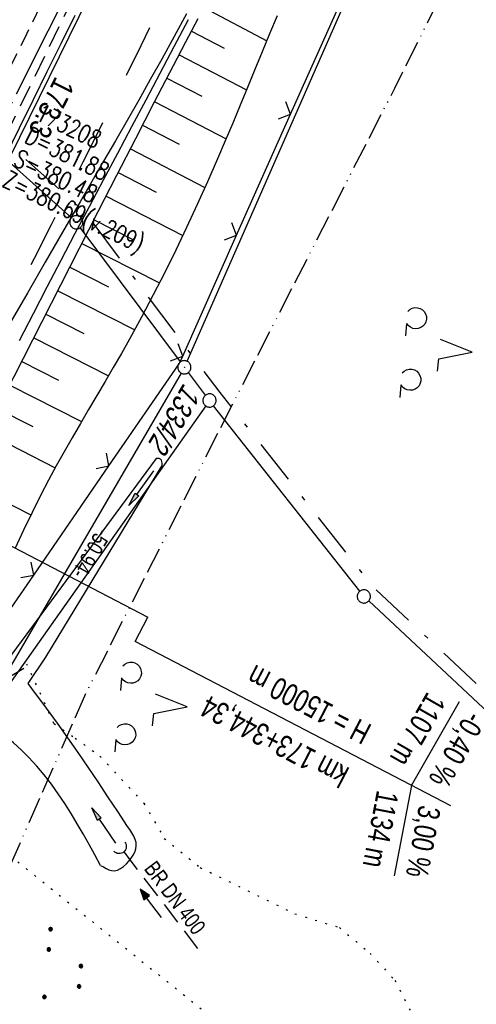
# Model space of a CAD drawing. Extents: x 508608 to 509338, y 452280 to 453218.
# Tile 28 of 31: x 509129 to 509180, y 452873 to 452984. Entities that reach past the tile are written whole.
import ezdxf
from ezdxf.enums import TextEntityAlignment as Align

# ---------------------------------------------------------------- set-up
doc = ezdxf.new("R2010")
doc.units = 0
doc.header["$LTSCALE"] = 10
doc.header["$MEASUREMENT"] = 0
for name, pattern in [('ACAD_ISO13W100', [36, 12, -3, 12, -3, 0, -3, 0, -3]), ('ACHSE', [5.5, 4, -0.5, 0.5, -0.5]), ('AUSGEZOGEN', [0]), ('LT00', [0]), ('LT02', [0.4, 0.2, -0.2]), ('LT08', [0.42, 0.2, -0.1, 0.02, -0.1]), ('LT11', [0.3, 0.2, -0.1]), ('PUNKTX2_STR', [0.6, 0.1, -0.5]), ('STRICHLINIE2', [0.375, 0.25, -0.125])]:
    doc.linetypes.add(name, pattern=pattern)
doc.layers.get('0').update_dxf_attribs({"linetype": 'LT00'})
for name, color, linetype in [('--EK_FBR', 250, 'LT00'), ('--EK_Halt-Pfeil', 4, 'LT00'), ('--EK_Haltung', 7, 'STRICHLINIE2'), ('--EK_Haltung-Text', 140, 'LT00'), ('--EK_Schacht-Text', 5, 'LT00'), ('--EL_DFK_AB_L', 21, 'LT00'), ('--EL_DFK_AB_P', 7, 'LT00'), ('--EL_Halt-Pfeil', 4, 'LT00'), ('--EL_Haltung', 182, 'STRICHLINIE2'), ('--EL_Haltung-Text', 182, 'LT00'), ('-AX-093', 35, 'ACHSE'), ('-GRA-40O', 11, 'Continuous'), ('-ST-93-1', 250, 'LT00'), ('ABSTAND', 8, 'LT00'), ('DFK_AB_FLNR', 7, 'Continuous'), ('DFK_AB_L', 21, 'LT00'), ('DFK_AB_P', 7, 'LT00'), ('DFK_FLUR_NR', 250, 'LT00'), ('DFK_GZPKT', 250, 'LT00'), ('DFK_KATASTER', 250, 'LT00'), ('DFK_NUTZUNG', 250, 'LT00'), ('DFK_NUTZUNGSGRENZE', 70, 'PUNKTX2_STR'), ('GASLTG', 250, 'ACAD_ISO13W100'), ('GEMEINDEGRENZE', 3, 'LT08'), ('MITTELSTREIFEN-Ü_LINIE', 250, 'LT11'), ('PFEIL', 140, 'AUSGEZOGEN'), ('V119_AFBR_BAB', 250, 'LT00'), ('V119_BOESCH', 250, 'LT00'), ('V119_BOSCHUNG', 250, 'LT00'), ('V119_GRABEN', 250, 'LT00'), ('V119_LD_MARK', 250, 'LT00'), ('V119_LG_MARK', 250, 'LT02'), ('V119_RINNE', 182, 'LT00'), ('V119_UK_DURCH', 182, 'LT00'), ('V119_ZAUN', 40, 'LT00')]:
    doc.layers.add(name, color=color, linetype=linetype)
doc.styles.add('Beschrift', font='ARIAL.TTF')
doc.styles.add('Haltungsbeschriftung', font='ARIAL.TTF', dxfattribs={"width": 0.75})
doc.styles.add('schachtbeschriftung', font='romans.shx', dxfattribs={"width": 0.75, "height": 2})
doc.styles.get("Standard").update_dxf_attribs({"font": 'ARIAL.TTF'})

# ---------------------------------------------------------------- blocks, each defined once
blk = doc.blocks.new('SYMB7010')
at = {"color": 0, "linetype": 'ByBlock'}
for points in [[(-0.031408, 0.499213), (-0.093728, 0.49134), (-0.15457, 0.475719), (-0.212975, 0.452595), (-0.268021, 0.422333), (-0.31884, 0.385411), (-0.36463, 0.342411), (-0.40467, 0.29401), (-0.438329, 0.240973), (-0.465074, 0.184136), (-0.484486, 0.124395), (-0.496256, 0.062692), (-0.5002, 0)], [(-0.5002, 0), (-0.496256, -0.062692), (-0.484486, -0.124395), (-0.465075, -0.184136), (-0.438329, -0.240973), (-0.404671, -0.29401), (-0.36463, -0.342411), (-0.31884, -0.385411), (-0.268021, -0.422333), (-0.212975, -0.452595), (-0.154571, -0.475719), (-0.093728, -0.49134), (-0.031408, -0.499213), (0.031408, -0.499213)], [(0.5002, 0), (0.496256, 0.062692), (0.484485, 0.124395), (0.465074, 0.184136), (0.438329, 0.240973), (0.40467, 0.29401), (0.36463, 0.342411), (0.31884, 0.385411), (0.268021, 0.422333), (0.212975, 0.452595), (0.15457, 0.475719), (0.093728, 0.49134), (0.031408, 0.499213), (-0.031408, 0.499213)], [(0.031408, -0.499213), (0.093728, -0.491341), (0.15457, -0.475719), (0.212975, -0.452595), (0.268021, -0.422333), (0.31884, -0.385411), (0.36463, -0.342411), (0.404671, -0.294011), (0.438329, -0.240974), (0.465075, -0.184136), (0.484486, -0.124395), (0.496256, -0.062692), (0.500201, 0)]]:
    blk.add_lwpolyline(points, dxfattribs=at)
blk = doc.blocks.new('SYMB0003')
at = {"color": 0, "linetype": 'ByBlock'}
for p, q in [((-0.015712, 0), (0.010166, 0.012015)), ((0, -0.021257), (-0.015712, 0)), ((0.010166, 0.012015), (0, -0.021257))]:
    blk.add_line(p, q, dxfattribs=at)
for points in [[(-0.031395, 0.499013), (-0.093691, 0.491144), (-0.154509, 0.475528), (-0.21289, 0.452414), (-0.267913, 0.422164), (-0.318712, 0.385257), (-0.364484, 0.342274), (-0.404509, 0.293893), (-0.438154, 0.240877), (-0.464888, 0.184062), (-0.484292, 0.124345), (-0.496058, 0.062667), (-0.5, 0)], [(-0.5, 0), (-0.496058, -0.062667), (-0.484292, -0.124345), (-0.464888, -0.184062), (-0.438154, -0.240877), (-0.404509, -0.293893), (-0.364485, -0.342274), (-0.318712, -0.385257), (-0.267914, -0.422164), (-0.21289, -0.452414), (-0.154509, -0.475529), (-0.093691, -0.491144), (-0.031395, -0.499014), (0.031395, -0.499014)], [(0.5, 0), (0.496057, 0.062667), (0.484292, 0.124345), (0.464888, 0.184062), (0.438153, 0.240877), (0.404509, 0.293893), (0.364484, 0.342274), (0.318712, 0.385257), (0.267913, 0.422164), (0.21289, 0.452414), (0.154509, 0.475528), (0.093691, 0.491144), (0.031395, 0.499013), (-0.031395, 0.499013)], [(0.031395, -0.499014), (0.093691, -0.491144), (0.154509, -0.475529), (0.21289, -0.452414), (0.267914, -0.422164), (0.318712, -0.385257), (0.364485, -0.342274), (0.404509, -0.293893), (0.438154, -0.240877), (0.464889, -0.184062), (0.484292, -0.124345), (0.496058, -0.062667), (0.5, 0)]]:
    blk.add_lwpolyline(points, dxfattribs=at)
blk = doc.blocks.new('SYMB7201')
at = {"color": 0, "linetype": 'ByBlock'}
for p, q in [((0, 0.385), (-0.11, 0.015)), ((-0.255, -0.385), (-0.115, -0.385)), ((0.445, -0.385), (0.585, -0.385))]:
    blk.add_line(p, q, dxfattribs=at)
for points in [[(0.25, 0.015), (0.11, 0.015), (0, 0.385)], [(-0.393816, -0.383308), (-0.416239, -0.362945), (-0.432849, -0.337617), (-0.442589, -0.308936), (-0.444836, -0.27873), (-0.439449, -0.248923), (-0.426769, -0.221415), (-0.407606, -0.197958), (-0.38318, -0.180047), (-0.355047, -0.168823), (-0.325, -0.165), (-0.294953, -0.168823), (-0.26682, -0.180047), (-0.242394, -0.197959), (-0.223231, -0.221415), (-0.210551, -0.248923), (-0.205164, -0.27873), (-0.207411, -0.308936), (-0.21715, -0.337617), (-0.233761, -0.362945), (-0.256184, -0.383308)], [(0.306185, -0.383308), (0.283761, -0.362945), (0.267151, -0.337617), (0.257411, -0.308936), (0.255164, -0.27873), (0.260552, -0.248923), (0.273231, -0.221415), (0.292394, -0.197958), (0.31682, -0.180047), (0.344953, -0.168823), (0.375, -0.165), (0.405047, -0.168823), (0.43318, -0.180047), (0.457606, -0.197959), (0.476769, -0.221415), (0.489449, -0.248923), (0.494836, -0.27873), (0.492589, -0.308936), (0.48285, -0.337617), (0.466239, -0.362945), (0.443816, -0.383308)]]:
    blk.add_lwpolyline(points, dxfattribs=at)
blk = doc.blocks.new('SYMB7111')
at = {"color": 0, "linetype": 'ByBlock'}
for p, q in [((-0.13, 0.202919), (-0.13, 0.177081)), ((-0.125, 0.172895), (-0.125, 0.207105)), ((-0.12, 0.209164), (-0.12, 0.170836)), ((-0.115, 0.170204), (-0.115, 0.209796)), ((-0.11, 0.209164), (-0.11, 0.170836)), ((-0.105, 0.172895), (-0.105, 0.207105)), ((-0.1, 0.202919), (-0.1, 0.177081)), ((-0.095, 0.189874), (-0.095, 0.190146)), ((0.1, 0.202919), (0.1, 0.177081)), ((0.105, 0.172895), (0.105, 0.207105)), ((0.11, 0.209164), (0.11, 0.170836)), ((0.115, 0.170204), (0.115, 0.209796)), ((0.12, 0.209164), (0.12, 0.170836)), ((0.125, 0.172895), (0.125, 0.207105)), ((0.13, 0.202919), (0.13, 0.177081)), ((0.135, 0.189874), (0.135, 0.190146)), ((-0.515, -0.177081), (-0.515, -0.202919)), ((-0.51, -0.207105), (-0.51, -0.172895)), ((-0.505, -0.170836), (-0.505, -0.209164)), ((-0.5, -0.209796), (-0.5, -0.170204)), ((-0.495, -0.170836), (-0.495, -0.209164)), ((-0.49, -0.207105), (-0.49, -0.172895)), ((-0.485, -0.177081), (-0.485, -0.202919)), ((-0.48, -0.190126), (-0.48, -0.189854)), ((-0.285, -0.177081), (-0.285, -0.202919)), ((-0.28, -0.207105), (-0.28, -0.172895)), ((-0.275, -0.170836), (-0.275, -0.209164)), ((-0.27, -0.209796), (-0.27, -0.170204)), ((-0.265, -0.170836), (-0.265, -0.209164)), ((-0.26, -0.207105), (-0.26, -0.172895)), ((-0.255, -0.177081), (-0.255, -0.202919)), ((-0.25, -0.190126), (-0.25, -0.189854)), ((0.255, -0.177081), (0.255, -0.202919)), ((0.26, -0.207105), (0.26, -0.172895)), ((0.265, -0.170836), (0.265, -0.209164)), ((0.27, -0.209796), (0.27, -0.170204)), ((0.275, -0.170836), (0.275, -0.209164)), ((0.28, -0.207105), (0.28, -0.172895)), ((0.285, -0.177081), (0.285, -0.202919)), ((0.29, -0.190126), (0.29, -0.189854)), ((0.485, -0.177081), (0.485, -0.202919)), ((0.49, -0.207105), (0.49, -0.172895)), ((0.495, -0.170836), (0.495, -0.209164)), ((0.5, -0.209796), (0.5, -0.170204)), ((0.505, -0.170836), (0.505, -0.209164)), ((0.51, -0.207105), (0.51, -0.172895)), ((0.515, -0.177081), (0.515, -0.202919)), ((0.52, -0.190126), (0.52, -0.189854))]:
    blk.add_line(p, q, dxfattribs=at)
for points in [[(-0.095, 0.19), (-0.096981, 0.198678), (-0.10253, 0.205637), (-0.11055, 0.209499), (-0.11945, 0.209499), (-0.12747, 0.205637), (-0.133019, 0.198678), (-0.135, 0.19), (-0.133019, 0.181322), (-0.12747, 0.174363), (-0.11945, 0.170501), (-0.11055, 0.170501), (-0.10253, 0.174363), (-0.096981, 0.181322), (-0.095, 0.19)], [(0.135, 0.19), (0.133019, 0.198678), (0.12747, 0.205637), (0.11945, 0.209499), (0.11055, 0.209499), (0.10253, 0.205637), (0.096981, 0.198678), (0.095, 0.19), (0.096981, 0.181322), (0.10253, 0.174363), (0.11055, 0.170501), (0.11945, 0.170501), (0.12747, 0.174363), (0.133019, 0.181322), (0.135, 0.19)], [(-0.48, -0.19), (-0.481981, -0.181322), (-0.48753, -0.174363), (-0.49555, -0.170501), (-0.50445, -0.170501), (-0.51247, -0.174363), (-0.518019, -0.181322), (-0.52, -0.19), (-0.518019, -0.198678), (-0.51247, -0.205637), (-0.50445, -0.209499), (-0.49555, -0.209499), (-0.48753, -0.205637), (-0.481981, -0.198678), (-0.48, -0.19)], [(-0.25, -0.19), (-0.251981, -0.181322), (-0.25753, -0.174363), (-0.26555, -0.170501), (-0.27445, -0.170501), (-0.28247, -0.174363), (-0.288019, -0.181322), (-0.29, -0.19), (-0.288019, -0.198678), (-0.28247, -0.205637), (-0.27445, -0.209499), (-0.26555, -0.209499), (-0.25753, -0.205637), (-0.251981, -0.198678), (-0.25, -0.19)], [(0.29, -0.19), (0.288019, -0.181322), (0.28247, -0.174363), (0.27445, -0.170501), (0.26555, -0.170501), (0.25753, -0.174363), (0.251981, -0.181322), (0.25, -0.19), (0.251981, -0.198678), (0.25753, -0.205637), (0.26555, -0.209499), (0.27445, -0.209499), (0.28247, -0.205637), (0.288019, -0.198678), (0.29, -0.19)], [(0.52, -0.19), (0.518019, -0.181322), (0.51247, -0.174363), (0.50445, -0.170501), (0.49555, -0.170501), (0.48753, -0.174363), (0.481981, -0.181322), (0.48, -0.19), (0.481981, -0.198678), (0.48753, -0.205637), (0.49555, -0.209499), (0.50445, -0.209499), (0.51247, -0.205637), (0.518019, -0.198678), (0.52, -0.19)]]:
    blk.add_lwpolyline(points, dxfattribs=at)
blk = doc.blocks.new('SYMB0024')
at = {"color": 0, "linetype": 'ByBlock'}
for p, q in [((-0.5, 0.5), (0, 0)), ((0, 0), (0.5, 0.5))]:
    blk.add_line(p, q, dxfattribs=at)
blk = doc.blocks.new('Pfreil3')
at = {"layer": 'PFEIL'}
blk.add_hatch(color=256, dxfattribs=at).paths.add_polyline_path([(-1.55, 0.27), (-1.55, -0.27), (0, 0)])
for p, q in [((-1.55, 0), (-4.83, 0)), ((-1.55, -0.27), (-1.55, 0.27)), ((-1.55, 0.27), (0, 0)), ((0, 0), (-1.55, -0.27))]:
    blk.add_line(p, q, dxfattribs=at)
blk = doc.blocks.new('SYMB1107')
at = {"color": 0, "linetype": 'ByBlock'}
for points in [[(-0.2, 0), (-0.196157, 0.039018), (-0.184776, 0.076537), (-0.166294, 0.111114), (-0.141421, 0.141421), (-0.111114, 0.166294), (-0.076537, 0.184776), (-0.039018, 0.196157), (0, 0.2)], [(0, 0.2), (0.039018, 0.196157), (0.076537, 0.184776), (0.111114, 0.166294), (0.141421, 0.141421), (0.166294, 0.111114), (0.184776, 0.076537), (0.196157, 0.039018), (0.2, 0)]]:
    blk.add_lwpolyline(points, dxfattribs=at)
blk = doc.blocks.new('SYMB0070')
at = {"color": 0, "linetype": 'ByBlock'}
for p, q in [((-0.5, 0), (0.2, 0)), ((0.5, 0), (0.2, 0.1)), ((0.2, 0.1), (0.2, 0)), ((0.468, 0), (0.21, 0.086)), ((0.21, 0.086), (0.21, -0.086)), ((0.21, -0.086), (0.468, 0)), ((0.22, -0.072), (0.437, 0)), ((0.23, -0.058), (0.405, 0)), ((0.24, -0.045), (0.374, 0)), ((0.342, 0), (0.25, 0.031)), ((0.25, 0.031), (0.25, -0.031)), ((0.25, -0.031), (0.342, 0)), ((0.26, -0.017), (0.31, 0)), ((0.27, -0.003), (0.279, 0))]:
    blk.add_line(p, q, dxfattribs=at)
for points in [[(0.2, 0), (0.2, -0.1), (0.5, 0)], [(0.437, 0), (0.22, 0.072), (0.22, -0.072)], [(0.405, 0), (0.23, 0.058), (0.23, -0.058)], [(0.374, 0), (0.24, 0.045), (0.24, -0.045)], [(0.31, 0), (0.26, 0.017), (0.26, -0.017)], [(0.279, 0), (0.27, 0.003), (0.27, -0.003)]]:
    blk.add_lwpolyline(points, dxfattribs=at)

msp = doc.modelspace()

# ---------------------------------------------------------------- linework, layer by layer
at = {"layer": '--EK_FBR'}
msp.add_lwpolyline([(509128.54, 452947.98), (509130.1, 452951.03), (509131.67, 452954.07), (509133.25, 452957.1), (509134.84, 452960.13), (509136.44, 452963.16), (509138.04, 452966.18), (509139.64, 452969.21), (509141.25, 452972.23), (509142.85, 452975.25), (509144.45, 452978.27), (509146.05, 452981.3), (509147.64, 452984.33)], dxfattribs=at)
at = {"layer": '--EK_Haltung'}
msp.add_line((509125.34, 452967.82), (509142.44, 453002.82), dxfattribs=at)
at = {"layer": '--EK_Haltung', "color": 81}
msp.add_line((509140.34, 452890.07), (509149.3, 452878.32), dxfattribs=at)
at = {"layer": '--EL_DFK_AB_L'}
for p, q in [((509147.49, 452945.65), (509200.73, 453066.72)), ((509134.4, 452961.88), (509103.05, 452989.97)), ((509146.74, 452945.56), (509135.41, 452960.78)), ((509146.81, 452944.31), (509121.97, 452901.57))]:
    msp.add_line(p, q, dxfattribs=at)
at = {"layer": '--EL_Haltung'}
for p, q in [((509125.34, 452967.82), (509142.44, 453002.82)), ((509140.34, 452890.07), (509149.3, 452878.32))]:
    msp.add_line(p, q, dxfattribs=at)
at = {"layer": '-AX-093', "ltscale": 0.2}
msp.add_lwpolyline([(509172.12, 453066.87), (509165.55, 453052.82), (509158.91, 453038.8), (509152.21, 453024.81), (509145.45, 453010.85), (509138.63, 452996.92), (509131.74, 452983.02), (509124.78, 452969.15), (509117.76, 452955.32), (509111.16, 452942.5), (509104, 452928.73), (509096.77, 452915.01), (509089.47, 452901.32), (509082.1, 452887.67), (509074.66, 452874.06), (509067.14, 452860.49), (509059.56, 452846.96), (509051.91, 452833.46), (509044.19, 452820.01), (509036.4, 452806.6), (509028.54, 452793.22), (509020.61, 452779.89), (509012.61, 452766.6), (509004.55, 452753.35)], dxfattribs=at)
at = {"layer": '-GRA-40O'}
for p, q in [((509112.26, 452932.69), (509143.04, 452916.67)), ((509141.61, 452913.91), (509143.04, 452916.67)), ((509177.35, 452895.3), (509141.61, 452913.91)), ((509172.92, 452897.61), (509178.35, 452907.1)), ((509172.92, 452897.61), (509170.96, 452887.36))]:
    msp.add_line(p, q, dxfattribs=at)
at = {"layer": 'DFK_AB_L'}
for p, q in [((509147.49, 452945.65), (509200.73, 453066.72)), ((509134.4, 452961.88), (509103.05, 452989.97)), ((509146.74, 452945.56), (509135.41, 452960.78)), ((509146.81, 452944.31), (509121.97, 452901.57))]:
    msp.add_line(p, q, dxfattribs=at)
at = {"layer": 'DFK_KATASTER'}
for p, q in [((509149.59, 452941.8), (509147.64, 452944.36)), ((509149.61, 452940.59), (509122.02, 452901.53)), ((509167.05, 452919.6), (509150.5, 452940.61)), ((509213.97, 452875.51), (509168.06, 452918.5))]:
    msp.add_line(p, q, dxfattribs=at)
at = {"layer": 'DFK_NUTZUNGSGRENZE', "ltscale": 0.2}
for p, q in [((509132.42, 452904.62), (509129.2, 452911.7)), ((509132.42, 452904.62), (509134.83, 452902.97)), ((509134.83, 452902.97), (509137.63, 452900.91)), ((509137.63, 452900.91), (509142.6, 452895.58)), ((509118.98, 452896.44), (509195.15, 452835.38)), ((509142.6, 452895.58), (509144.92, 452891.61)), ((509144.92, 452891.61), (509148.99, 452888.3)), ((509148.99, 452888.3), (509159.71, 452883.07)), ((509159.71, 452883.07), (509164.76, 452881.51)), ((509164.76, 452881.51), (509168.22, 452878.59)), ((509168.22, 452878.59), (509171.03, 452875.53)), ((509171.03, 452875.53), (509174.45, 452868.74))]:
    msp.add_line(p, q, dxfattribs=at)
at = {"layer": 'GASLTG', "ltscale": 0.025, "flags": 128}
msp.add_lwpolyline([(509226.79, 453135.43), (509237.82, 453121.89), (509240.24, 453119.27), (509241.22, 453115.74), (509239.95, 453112.7), (509210.11, 453054.13), (509188.06, 453010.87), (509170.98, 452976.53), (509152.69, 452940.89), (509135.88, 452907.72), (509116.92, 452864.45), (509106.4, 452843.36), (509102.71, 452835.21), (509092.6, 452810.94), (509087.26, 452801.17), (509068.23, 452761.71), (509055.97, 452732.48), (509035.03, 452684.33), (509019.67, 452648.58), (509006.01, 452617.99), (508993.89, 452590.51), (508979.72, 452560.34), (508968.55, 452534.82), (508961.63, 452518.91), (508951.17, 452494.56), (508923.79, 452434.72), (508907.28, 452394.98), (508899.54, 452376.18), (508889.01, 452350.91), (508877.03, 452320.58)], dxfattribs=at)
at = {"layer": 'GEMEINDEGRENZE', "ltscale": 2.5, "flags": 128}
msp.add_lwpolyline([(509218.57, 452873.28), (509215.54, 452876.09), (509168.62, 452920.03), (509151.23, 452942.12), (509148.39, 452945.86), (509136.07, 452962.4), (509103.49, 452991.59), (509098.79, 452995.77), (509067.2, 453034.72), (509026.27, 453075.03), (509012.82, 453086.29)], dxfattribs=at)
at = {"layer": 'MITTELSTREIFEN-Ü_LINIE', "flags": 128}
msp.add_lwpolyline([(509182.44, 453094.2), (509180.99, 453091.02), (509179.54, 453087.83), (509178.08, 453084.65), (509176.63, 453081.46), (509175.17, 453078.28), (509173.71, 453075.1), (509172.24, 453071.92), (509170.71, 453068.63), (509169.16, 453065.35), (509167.62, 453062.06), (509166.07, 453058.78), (509164.51, 453055.51), (509162.95, 453052.23), (509161.4, 453048.95), (509159.64, 453045.24), (509157.87, 453041.54), (509156.11, 453037.83), (509154.34, 453034.13), (509152.57, 453030.43), (509150.8, 453026.73), (509149.03, 453023.07), (509147.25, 453019.41), (509145.47, 453015.75), (509143.69, 453012.1), (509141.91, 453008.44), (509140.13, 453004.79), (509138.36, 453001.16), (509136.6, 452997.54), (509134.83, 452993.92), (509133.06, 452990.3), (509131.28, 452986.69), (509129.31, 452982.69), (509127.33, 452978.69), (509125.33, 452974.7), (509123.34, 452970.71)], dxfattribs=at)
at = {"layer": 'V119_AFBR_BAB'}
msp.add_lwpolyline([(509128.54, 452947.98), (509130.1, 452951.03), (509131.67, 452954.07), (509133.25, 452957.1), (509134.84, 452960.13), (509136.44, 452963.16), (509138.04, 452966.18), (509139.64, 452969.21), (509141.25, 452972.23), (509142.85, 452975.25), (509144.45, 452978.27), (509146.05, 452981.3), (509147.64, 452984.33)], dxfattribs=at)
at = {"layer": 'V119_BOESCH'}
for points in [[(509126.87, 452941.85), (509128.98, 452946), (509131.09, 452950.15), (509133.21, 452954.3), (509135.32, 452958.44), (509137.44, 452962.59), (509139.56, 452966.73), (509141.68, 452970.87), (509143.82, 452975.01), (509145.96, 452979.14), (509147.35, 452981.8), (509148.75, 452984.46)], [(509157.68, 452984.74), (509156.84, 452982.72), (509156.01, 452980.7), (509155.18, 452978.67), (509154.34, 452976.65), (509153.51, 452974.63), (509152.67, 452972.61), (509151.82, 452970.59), (509150.96, 452968.58), (509149.81, 452965.97), (509148.65, 452963.38), (509147.45, 452960.8), (509146.22, 452958.23), (509144.96, 452955.68), (509143.67, 452953.15), (509142.34, 452950.63), (509140.97, 452948.14), (509140.06, 452946.53), (509139.14, 452944.94), (509138.22, 452943.34), (509137.28, 452941.75), (509136.35, 452940.17), (509135.42, 452938.58), (509134.5, 452936.98), (509133.58, 452935.38), (509132.69, 452933.78), (509131.81, 452932.16), (509130.95, 452930.53), (509129.94, 452928.53), (509128.97, 452926.51), (509128.03, 452924.48)]]:
    msp.add_lwpolyline(points, dxfattribs=at)
at = {"layer": 'V119_BOSCHUNG'}
for p, q in [((509149.39, 452985.69), (509156.51, 452981.93)), ((509148, 452983.03), (509151.68, 452981.09)), ((509146.6, 452980.36), (509154.23, 452976.38)), ((509145.21, 452977.69), (509149.15, 452975.65)), ((509143.83, 452975.02), (509151.92, 452970.83)), ((509142.45, 452972.36), (509146.59, 452970.21)), ((509141.08, 452969.69), (509149.52, 452965.32)), ((509139.7, 452967.01), (509143.99, 452964.8)), ((509138.33, 452964.33), (509147.02, 452959.89)), ((509136.96, 452961.65), (509141.34, 452959.42)), ((509135.59, 452958.97), (509144.37, 452954.52)), ((509134.23, 452956.3), (509138.61, 452954.08)), ((509132.87, 452953.63), (509141.57, 452949.21)), ((509131.51, 452950.96), (509135.8, 452948.77)), ((509130.14, 452948.28), (509138.6, 452943.99)), ((509128.78, 452945.61), (509132.93, 452943.5)), ((509127.42, 452942.94), (509135.55, 452938.81)), ((509126.05, 452940.27), (509130.05, 452938.24)), ((509124.69, 452937.61), (509132.57, 452933.58)), ((509121.96, 452932.29), (509129.79, 452928.23))]:
    msp.add_line(p, q, dxfattribs=at)
at = {"layer": 'V119_GRABEN'}
for p, q in [((509143.99, 452934.61), (509126.47, 452910.89)), ((509131.5, 452912.12), (509144.69, 452933.85)), ((509129.5, 452909.15), (509131.5, 452912.12))]:
    msp.add_line(p, q, dxfattribs=at)
for points in [[(509144.69, 452933.85), (509144.68, 452934.08), (509144.65, 452934.28), (509144.59, 452934.45), (509144.48, 452934.56), (509144.35, 452934.61), (509144.18, 452934.62), (509143.99, 452934.61)], [(509140.77, 452892.96), (509139.66, 452894.65), (509138.54, 452896.33), (509137.42, 452898.01), (509136.29, 452899.69), (509135.16, 452901.35), (509134, 452903.01), (509132.83, 452904.65), (509132.01, 452905.78), (509131.18, 452906.91), (509130.34, 452908.03), (509129.5, 452909.15)], [(509137.71, 452888.55), (509137.06, 452889.74), (509136.4, 452890.93), (509135.74, 452892.11), (509135.07, 452893.27), (509134.37, 452894.43), (509133.66, 452895.56), (509132.91, 452896.66), (509132.14, 452897.74), (509131.33, 452898.79), (509130.48, 452899.8), (509129.59, 452900.76), (509128.74, 452901.61), (509127.85, 452902.42), (509126.93, 452903.2), (509125.99, 452903.96), (509125.02, 452904.7), (509124.04, 452905.43), (509123.05, 452906.15), (509122.06, 452906.86)], [(509137.71, 452888.55), (509138.02, 452888.37), (509138.33, 452888.2), (509138.63, 452888.06), (509138.94, 452887.98), (509139.24, 452887.95), (509139.61, 452888.02), (509139.96, 452888.18), (509140.3, 452888.42), (509140.62, 452888.71), (509140.92, 452889.04), (509141.18, 452889.37), (509141.41, 452889.71), (509141.58, 452890.06), (509141.7, 452890.41), (509141.75, 452890.77), (509141.72, 452891.14), (509141.62, 452891.5), (509141.46, 452891.87), (509141.25, 452892.23), (509141.02, 452892.6), (509140.77, 452892.96)]]:
    msp.add_lwpolyline(points, dxfattribs=at)
at = {"layer": 'V119_LD_MARK'}
msp.add_lwpolyline([(509147.45, 452984.99), (509146.05, 452982.42), (509144.63, 452979.86), (509143.33, 452977.54), (509142.02, 452975.22), (509140.7, 452972.91), (509139.38, 452970.61), (509138.05, 452968.3), (509136.72, 452966), (509135.38, 452963.69), (509133.41, 452960.27), (509131.43, 452956.85), (509129.45, 452953.42), (509127.48, 452950)], dxfattribs=at)
at = {"layer": 'V119_LG_MARK', "ltscale": 3, "flags": 128}
msp.add_lwpolyline([(509124.43, 452945.91), (509126.36, 452949.72), (509128.29, 452953.52), (509130.22, 452957.33), (509132.15, 452961.13), (509134.07, 452964.94), (509135.73, 452968.23), (509137.38, 452971.52), (509139.03, 452974.82), (509140.67, 452978.11), (509142.3, 452981.41), (509144.1, 452985.08), (509145.89, 452988.74), (509147.67, 452992.42), (509149.45, 452996.09), (509151.23, 452999.77), (509153.3, 453004.07), (509155.38, 453008.38), (509157.46, 453012.69), (509159.54, 453017), (509161.62, 453021.31), (509163.44, 453025.07), (509165.27, 453028.83), (509167.09, 453032.59), (509168.91, 453036.36), (509170.72, 453040.12), (509172.53, 453043.89), (509174.33, 453047.66), (509176.11, 453051.44), (509177.89, 453055.22), (509179.65, 453059.01), (509181.4, 453062.81), (509183.13, 453066.61), (509184.01, 453068.57), (509184.89, 453070.52), (509185.76, 453072.47), (509186.64, 453074.43), (509187.53, 453076.37), (509188.43, 453078.32), (509189.27, 453080.12), (509190.12, 453081.92), (509190.97, 453083.72), (509191.83, 453085.52), (509192.68, 453087.31), (509193.53, 453089.11), (509194.85, 453091.91), (509196.14, 453094.72), (509197.43, 453097.53), (509198.71, 453100.34), (509199.98, 453103.16), (509201.24, 453105.98), (509202.5, 453108.81), (509203.76, 453111.63), (509208.98, 453123.34), (509214.21, 453135.05), (509217.05, 453141.44)], dxfattribs=at)
at = {"layer": 'V119_RINNE'}
for points in [[(509127.41, 452968.73), (509135.26, 452984.67), (509143.97, 453002.48), (509154.72, 453024.78), (509165.44, 453047.13), (509168.73, 453054.96)], [(509126.97, 452968.89), (509128.53, 452972.08), (509130.1, 452975.27), (509131.67, 452978.46), (509133.25, 452981.64), (509134.83, 452984.82)]]:
    msp.add_lwpolyline(points, dxfattribs=at)
at = {"layer": 'V119_ZAUN'}
for p, q in [((509159.22, 452973.62), (509165.33, 452987.32)), ((509153.11, 452959.92), (509159.22, 452973.62)), ((509147.01, 452946.22), (509153.11, 452959.92)), ((509130.13, 452921.43), (509138.65, 452933.78)), ((509121.62, 452909.08), (509130.13, 452921.43))]:
    msp.add_line(p, q, dxfattribs=at)
msp.add_lwpolyline([(509138.65, 452933.78), (509146.62, 452945.35), (509147.01, 452946.22)], dxfattribs=at)

# ---------------------------------------------------------------- block references
at = {"layer": '--EK_Halt-Pfeil', "xscale": 3.999999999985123, "yscale": 3.999999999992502, "zscale": 4, "rotation": 126.9752040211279}
msp.add_blockref('SYMB0070', (509143.4, 452884.25), dxfattribs=at)
at = {"layer": '--EL_DFK_AB_P', "xscale": 1.500000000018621, "yscale": 1.5, "zscale": 1.5, "rotation": 264.7377099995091}
for p in [(509134.96, 452961.38), (509147.19, 452944.96)]:
    msp.add_blockref('SYMB0003', p, dxfattribs=at)
at = {"layer": '--EL_Halt-Pfeil', "xscale": 3.999999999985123, "yscale": 3.999999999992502, "zscale": 4, "rotation": 126.9752040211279}
msp.add_blockref('SYMB0070', (509143.4, 452884.25), dxfattribs=at)
at = {"layer": 'DFK_AB_P', "xscale": 1.500000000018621, "yscale": 1.5, "zscale": 1.5, "rotation": 264.7377099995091}
for p in [(509134.96, 452961.38), (509147.19, 452944.96)]:
    msp.add_blockref('SYMB0003', p, dxfattribs=at)
at = {"layer": 'DFK_GZPKT', "xscale": 1.500000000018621, "yscale": 1.5, "zscale": 1.5, "rotation": 264.7377099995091}
for p in [(509150.04, 452941.2), (509167.51, 452919.01)]:
    msp.add_blockref('SYMB7010', p, dxfattribs=at)
at = {"layer": 'DFK_NUTZUNG', "yscale": 10, "zscale": 10}
for name, p, xscale, rotation in [('SYMB7201', (509175.95, 452947.02), 10.00000000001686, 264.7377100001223), ('SYMB7201', (509143.67, 452906.87), 9.999999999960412, 264.7377000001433), ('SYMB7111', (509133.48, 452876.17), 9.999999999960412, 264.7377000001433)]:
    msp.add_blockref(name, p, dxfattribs=dict(at, xscale=xscale, rotation=rotation))
at = {"layer": 'PFEIL'}
for p, rotation in [((509140.92, 452929.29), 234.3852889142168), ((509124.87, 452908.44), 210.6236509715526), ((509136.7, 452895.08), 123.744670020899)]:
    msp.add_blockref('Pfreil3', p, dxfattribs=dict(at, rotation=rotation))
at = {"layer": 'V119_UK_DURCH', "xscale": 3.999999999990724, "yscale": 4.000000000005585, "zscale": 4, "rotation": 220}
msp.add_blockref('SYMB1107', (509139.82, 452890.68), dxfattribs=at)
at = {"layer": 'V119_ZAUN', "xscale": 2.1, "yscale": 2.1, "zscale": 2.1}
for p, rotation in [((509159.22, 452973.62), 65.97079), ((509153.11, 452959.92), 65.97079), ((509147.01, 452946.22), 65.97079), ((509138.65, 452933.78), 55.4241), ((509130.13, 452921.43), 55.4241)]:
    msp.add_blockref('SYMB0024', p, dxfattribs=dict(at, rotation=rotation))

# ---------------------------------------------------------------- texts
at = {"layer": '--EK_Haltung-Text', "style": 'Haltungsbeschriftung', "width": 0.75}
msp.add_text('BR DN 400', height=1.8, rotation=306.9752, dxfattribs=at).set_placement((509142.55, 452888.15))
at = {"layer": '--EK_Schacht-Text', "style": 'schachtbeschriftung', "width": 0.75}
for s, p in [('173208', (509130.22, 452973.07)), ('D=381.88', (509128.96, 452970.48)), ('S=380.48', (509127.69, 452967.9)), ('Z=380.69(v.209)', (509126.44, 452965.52))]:
    msp.add_text(s, height=2, rotation=-26.05, dxfattribs=at).set_placement(p)
at = {"layer": '--EL_Haltung-Text', "style": 'Haltungsbeschriftung', "width": 0.75}
msp.add_text('BR DN 400', height=1.8, rotation=306.9752, dxfattribs=at).set_placement((509142.55, 452888.15))
at = {"layer": '-GRA-40O', "style": 'Beschrift', "width": 0.75}
for s, rotation, p in [('H = 15000 m', 152.5039, (509167.4, 452902.17)), ('1134 m', 259.2032, (509171.47, 452896.68))]:
    msp.add_text(s, height=2.5, rotation=rotation, dxfattribs=at).set_placement(p, align=Align.TOP_LEFT)
for s, rotation, p in [('km 173+344,34', 152.5039, (509166.02, 452899.51)), ('3,00 %', 259.2032, (509173.78, 452895.47))]:
    msp.add_text(s, height=2.5, rotation=rotation, dxfattribs=at).set_placement(p)
msp.add_text('1107 m', height=2.5, rotation=240.2032, dxfattribs=at).set_placement((509172.55, 452899.49), align=Align.TOP_RIGHT)
msp.add_text('-0,40 %', height=2.5, rotation=240.2032, dxfattribs=at).set_placement((509174.77, 452898.34), align=Align.RIGHT)
at = {"layer": '-ST-93-1', "style": 'Beschrift', "width": 0.8}
msp.add_text('  173.3', height=2.5, rotation=-116.6698, dxfattribs=at).set_placement((509133.3, 452979.39))
at = {"layer": 'ABSTAND', "width": 0.75}
msp.add_text(' -50.94-', height=1.8, rotation=-120.1693, dxfattribs=at).set_placement((509137.65, 452927.32))
at = {"layer": 'DFK_AB_FLNR', "oblique": 13.754, "width": 0.75}
msp.add_text('%%U460/8', height=2.5, rotation=238.2858, dxfattribs=at).set_placement((509127.61, 452990.33))
at = {"layer": 'DFK_FLUR_NR', "oblique": 13.754, "width": 0.75}
msp.add_text('1334/2', height=2.5, rotation=239.2049, dxfattribs=at).set_placement((509147.14, 452943.27))

doc.saveas('drawing.dxf')
